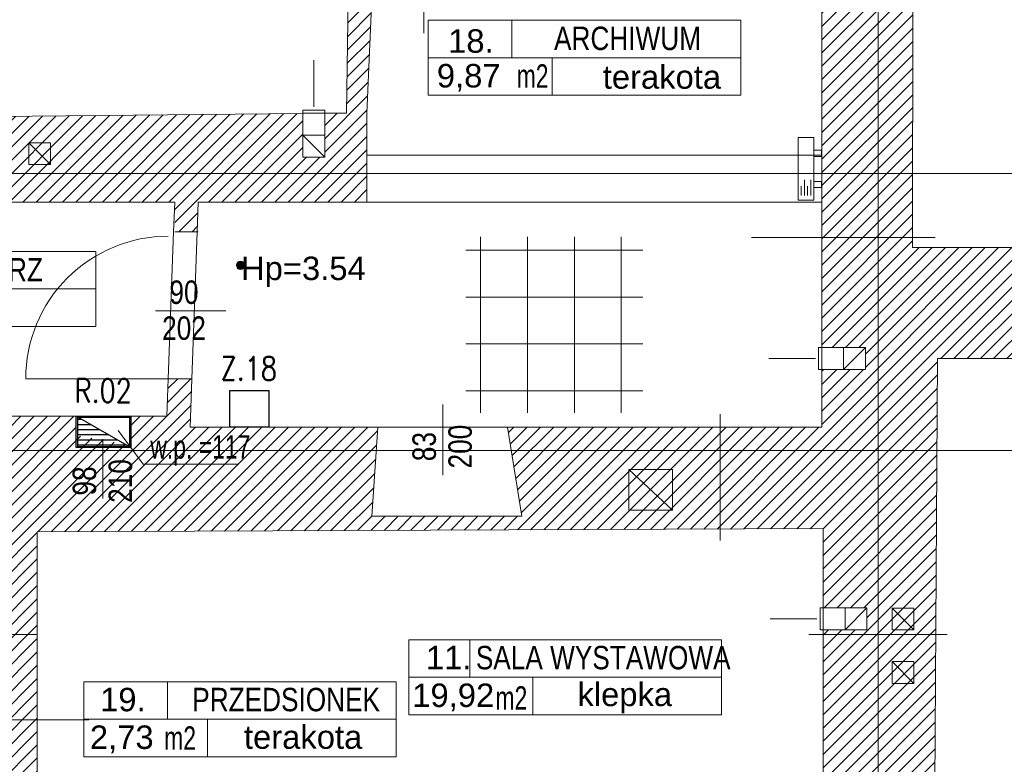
# Model space of a CAD drawing. Header units: millimetres. Extents: x -573548 to 674770, y -184010 to -47794.
# Tile 53 of 181: x 89805 to 96105, y -127262 to -122498. Entities that reach past the tile are written whole.
import ezdxf
from ezdxf.enums import TextEntityAlignment as Align

# ---------------------------------------------------------------- set-up
doc = ezdxf.new("R2010")
doc.units = ezdxf.units.MM
for name, color, linetype, lineweight in [('A.03 RZUT PARTERU_is$0$A-DRZWI_Nr_pióra__9', 8, 'Continuous', 9), ('A.03 RZUT PARTERU_is$0$A-OPISY-2_Nr_pióra__2', 8, 'Continuous', 9), ('A.03 RZUT PARTERU_is$0$A-OPISY-3_Nr_pióra__6', 8, 'Continuous', 9), ('A.03 RZUT PARTERU_is$0$A-WIDOK_Nr_pióra__1', 8, 'Continuous', 9), ('A.03 RZUT PARTERU_is$0$A-WYSOKOSCI_Nr_pióra__7', 8, 'Continuous', 9), ('A.03 RZUT PARTERU_is$0$DIM MALY_Nr_pióra__8', 8, 'Continuous', 9), ('A.03 RZUT PARTERU_is$0$Drawing & Figure_Nr_pióra__18', 8, 'Continuous', 9), ('A.03 RZUT PARTERU_is$0$linia nadproza_Nr_pióra__1', 8, 'Continuous', 9), ('A.03 RZUT PARTERU_is$0$opisy inne_Nr_pióra__1', 8, 'Continuous', 9), ('A.03 RZUT PARTERU_is$0$PARAPET_Nr_pióra__7', 8, 'Continuous', 9), ('A.03 RZUT PARTERU_is$0$podciagi_Nr_pióra__1', 8, 'Continuous', 9), ('A.03 RZUT PARTERU_is$0$POSADZKI_Nr_pióra__18', 8, 'Continuous', 9), ('A.03 RZUT PARTERU_is$0$SCIANY_KONSTR_Nr_pióra__21', 8, 'Continuous', 9), ('A.03 RZUT PARTERU_is$0$Structural - Bearing_Nr_pióra__21', 8, 'Continuous', 9), ('A.03 RZUT PARTERU_is$0$Structural - Grid', 8, 'Continuous', 9), ('A.03 RZUT PARTERU_is$0$Structural - Grid_Nr_pióra__17', 8, 'Continuous', 9), ('A.03 RZUT PARTERU_is$0$WYCIĄG_Nr_pióra__1', 8, 'Continuous', 9), ('BMS_URZĄDZENIA', 30, 'Continuous', 30), ('SAN_Grzejniki CO na rzucie', 7, 'Continuous', 13)]:
    doc.layers.add(name, color=color, linetype=linetype, lineweight=lineweight)
doc.styles.add('A.03 RZUT PARTERU_is$0$STYL_AUTOMATYCZNY_2', font='arial.ttf')
doc.styles.add('A.03 RZUT PARTERU_is$0$STYL_AUTOMATYCZNY_3', font='arial.ttf', dxfattribs={"width": 0.8})
doc.styles.add('A.03 RZUT PARTERU_is$0$STYL_AUTOMATYCZNY_4', font='arial.ttf', dxfattribs={"width": 0.7})
doc.styles.add('SIMPLEX-10', font='simplex.shx', dxfattribs={"width": 0.8, "height": 10})

# ---------------------------------------------------------------- blocks, each defined once
blk = doc.blocks.new('A.03 RZUT PARTERU_is$0$Standardowy znacznik osi')
at = {"layer": 'A.03 RZUT PARTERU_is$0$Structural - Grid_Nr_pióra__17'}
blk.add_line((1000, 0), (17855.4, 0), dxfattribs=at)
at = {"layer": 'A.03 RZUT PARTERU_is$0$Structural - Grid_Nr_pióra__17', "style": 'A.03 RZUT PARTERU_is$0$STYL_AUTOMATYCZNY_2'}
for tag, p in [('AC_MarkerText_1_0', (5, -80)), ('AC_MarkerText_1_1', (19360.4, -80))]:
    blk.add_attdef(tag, text='', height=350, rotation=270, dxfattribs=at).set_placement(p, align=Align.TOP_CENTER)
blk = doc.blocks.new('A.03 RZUT PARTERU_is$0$Standardowy znacznik osi_3')
at = {"layer": 'A.03 RZUT PARTERU_is$0$Structural - Grid_Nr_pióra__17'}
blk.add_line((2962.2, 0), (40906.6, 0), dxfattribs=at)
at = {"layer": 'A.03 RZUT PARTERU_is$0$Structural - Grid_Nr_pióra__17', "style": 'A.03 RZUT PARTERU_is$0$STYL_AUTOMATYCZNY_2'}
for tag, p in [('AC_MarkerText_1_0', (-250, -335)), ('AC_MarkerText_1_1', (44118.7, -335))]:
    blk.add_attdef(tag, text='', height=350, rotation=180, dxfattribs=at).set_placement(p, align=Align.TOP_CENTER)
blk = doc.blocks.new('A.03 RZUT PARTERU_is$0$Standardowy znacznik osi_4')
at = {"layer": 'A.03 RZUT PARTERU_is$0$Structural - Grid_Nr_pióra__17'}
blk.add_line((1000, 0), (42868.7, 0), dxfattribs=at)
at = {"layer": 'A.03 RZUT PARTERU_is$0$Structural - Grid_Nr_pióra__17', "style": 'A.03 RZUT PARTERU_is$0$STYL_AUTOMATYCZNY_2'}
for tag, p in [('AC_MarkerText_1_0', (-250, -335)), ('AC_MarkerText_1_1', (44118.7, -335))]:
    blk.add_attdef(tag, text='', height=350, rotation=180, dxfattribs=at).set_placement(p, align=Align.TOP_CENTER)
blk = doc.blocks.new('A.03 RZUT PARTERU_is')
at = {"layer": 'A.03 RZUT PARTERU_is$0$A-WYSOKOSCI_Nr_pióra__7'}
blk.add_hatch(color=256, dxfattribs=at).paths.add_polyline_path([(746464.4, -99068.7, 1), (746411, -99068.7, 1)])
at = {"layer": 'A.03 RZUT PARTERU_is$0$Drawing & Figure_Nr_pióra__18'}
h = blk.add_hatch(dxfattribs=at)
h.set_pattern_fill('Common_Brick_0004', color=256, style=0, pattern_type=2)
h.set_pattern_definition([(45, (655149.01, 0), (-42.426407, 42.426407), [])])
h.paths.add_polyline_path([(735455.7, -98345.2), (735395.7, -98345.2), (735395.7, -98360.2), (735408.7, -98360.2), (735408.7, -98372.2, -0.371445), (735421.7, -98388.1), (735421.7, -98460.5, 0.436052), (735431.7, -98470.2), (735431.7, -98485.2), (735455.7, -98485.2), (735776.3, -98485.2), (736135, -98343.5), (736135, -98085.2), (737045, -98085.2), (737045, -97887.4), (737050.6, -97887.4), (738195, -97887.4), (738195, -98085.2), (742776.3, -98085.2), (742776.3, -98665.2), (743719.8, -98665.2), (743719.8, -98281.5), (744542.7, -98281.5), (744542.7, -98665.2), (746016.3, -98665.2), (746016.3, -98855.2), (746159.7, -98855.2), (746159.7, -98855), (746166.3, -98665.2), (747246.3, -98665.2), (747246.3, -98365.2), (747246.3, -98095.2), (747282, -97255.2), (747610.7, -97256.4), (750156.3, -97265.2), (750156.3, -98890.5), (750156.3, -99595.2), (750436.3, -99595.2), (750436.3, -99735.2), (750156.3, -99735.2), (750156.3, -100105.2), (749506.3, -100105.2), (748146.3, -100105.2), (748237.5, -100675.2), (747316.3, -100675.2), (747277.5, -100675.2), (747316.3, -100105.2), (746116.3, -100105.2), (746127, -99795.6), (745975, -99795.5), (745966.3, -100035.2), (745736.3, -100035.2), (745736.3, -100220.1), (745386.3, -100158.5), (745386.3, -100035.2), (744686.1, -100035.2), (744686.1, -100035.2), (744686.1, -100011, 0.414287), (744682.1, -100007), (744608, -100007), (744608, -100035.2), (744572.3, -100035.2), (744572.3, -100138.2), (744608, -100138.2), (744608, -100165.2), (744656.3, -100165.2), (744636.3, -100774.1), (744815.5, -100774.1), (744836.8, -100774), (744836.8, -101430.2), (744836.8, -101978.1), (744836.8, -102684), (744826.3, -102684), (744826.3, -102684.1), (743396.3, -102684.1), (743396.3, -102194.7), (743396.3, -102194.7), (743396.3, -102197.7), (743266.3, -102197.7), (743266.3, -102197.5), (742673.3, -102209.9), (742676.3, -102949.1), (743286.3, -102938.9), (743416.3, -102938.9), (743416.3, -102835.5), (744796.3, -102835.5), (744796.3, -103312.4), (744796.3, -104725.5), (744416.3, -104725.5), (744326.3, -105075.5), (744326.3, -105485.5), (744326.3, -105509.5), (744341.3, -105509.5, 0.436052), (744351, -105519.5), (744423.4, -105519.5, -0.371445), (744439.3, -105532.5), (744451.3, -105532.5), (744451.3, -105545.5), (744466.3, -105545.5), (744466.3, -105485.5), (745121.3, -105485.5), (745186.3, -105485.5), (745186.3, -105475.2), (745196.3, -105475.2, -0.334097), (745216.9, -105446.2), (745227.6, -105442, 0.270785), (745273.3, -105390.9), (745285.9, -105390.9), (745285.9, -105340.5), (745515.5, -105275.5), (745515.5, -105005.5), (745512, -104885.5), (745507.4, -104725.5), (745137.4, -104725.5), (745137.4, -103312.4), (745137.4, -101978.1), (745137.4, -101430.2), (745137.4, -100774.2), (749506.3, -100756.7), (750166.3, -100754.1), (750165.2, -101260.5), (750445.2, -101260.5), (750445.2, -101400.5), (750165.2, -101400.5), (750165.2, -101430.2), (750166.3, -103065.3), (750296.3, -103065.3), (750875.7, -103065.5), (750885.5, -101430.2), (750896.1, -99665.5), (751746.1, -99666.9), (751746.2, -98956.9), (750736.3, -98955.2), (750736.2, -98955.2), (750736.3, -98890.5), (750740.7, -96695.2), (750336.3, -96678.8), (750206.3, -96678.8), (750206.3, -97105.2), (747610.7, -97087), (747356.3, -97085.2), (747356.3, -96685.2), (747136, -96684.7), (747116.3, -98095.2), (746976.3, -98096.7), (746976.3, -98096.8), (746976.3, -98352.1), (746976.3, -98376.7), (746836.3, -98376.7), (746836.3, -98098.1), (743436.3, -98133.7), (743436.3, -96675.2), (742765, -96656.2), (742765, -97545.2), (736675, -97565.2), (736675, -96685.2), (736435, -96545.2), (736235, -96545.2), (736005, -96545.2), (735981, -96545.2), (735981, -96560.2, 0.436052), (735971, -96570), (735971, -96642.3, -0.371445), (735958, -96658.2), (735958, -96670.2), (735945, -96670.2), (735945, -96685.2), (736005, -96685.2), (736005, -96800.8), (736005, -97495.2), (735455.7, -97495.2)])
at = {"layer": 'A.03 RZUT PARTERU_is$0$A-DRZWI_Nr_pióra__9'}
for p, q in [((746344.5, -99360.2), (745893.6, -99360.2)), ((747731.3, -99960.6), (747731.3, -100411.6)), ((745557.6, -100180.7), (745557.6, -100561.7)), ((745557.6, -100180.7), (745557.6, -100561.7))]:
    blk.add_line(p, q, dxfattribs=at)
blk.add_lwpolyline([(745975, -99795.5), (745063, -99795.5, -0.41431), (745975.3, -98883.5)], format="xyb", dxfattribs=at)
at = {"layer": 'A.03 RZUT PARTERU_is$0$A-OPISY-3_Nr_pióra__6'}
for p, q in [((748174.4, -97501.3), (748174.4, -97741.3)), ((747638.3, -97741.3), (749638.2, -97741.3)), ((748431.2, -97741.3), (748431.2, -97981.3)), ((743511, -99220.3), (745510.9, -99220.3)), ((747903.8, -101465.1), (747903.8, -101705.2)), ((745970.4, -101733.4), (745970.4, -101973.5)), ((747515.2, -101705.2), (749515.2, -101705.2)), ((748308.2, -101705.2), (748308.2, -101945.2)), ((745467.5, -101978.1), (744645, -101978.1)), ((745434.3, -101973.4), (747434.3, -101973.4)), ((746227.3, -101973.5), (746227.3, -102213.4))]:
    blk.add_line(p, q, dxfattribs=at)
for points in [[(747638.3, -97981.3), (747638.3, -97501.3), (749638.2, -97501.3), (749638.2, -97981.3)], [(743511, -99460.3), (743511, -98980.2), (745510.9, -98980.2), (745510.9, -99460.3)], [(747515.2, -101945.2), (747515.2, -101465.2), (749515.2, -101465.2), (749515.2, -101945.2)], [(745434.3, -102213.4), (745434.3, -101733.4), (747434.3, -101733.4), (747434.3, -102213.4)]]:
    blk.add_lwpolyline(points, close=True, dxfattribs=at)
at = {"layer": 'A.03 RZUT PARTERU_is$0$A-WIDOK_Nr_pióra__1'}
for p, q in [((746836.3, -98236.7), (746976.3, -98236.7)), ((746836.3, -98236.7), (746976.3, -98376.7)), ((745082.4, -98285.1), (745222.4, -98425.1)), ((750296.3, -99735.2), (750296.3, -99595.2)), ((750296.3, -99735.2), (750436.3, -99595.2)), ((748921.9, -100376.3), (749201.9, -100636.3)), ((750305.2, -101400.5), (750305.2, -101260.5)), ((750305.2, -101400.5), (750445.2, -101260.5)), ((750746.3, -101401.7), (750606.3, -101261.7)), ((750746.3, -101744.6), (750606.3, -101604.6))]:
    blk.add_line(p, q, dxfattribs=at)
at = {"layer": 'A.03 RZUT PARTERU_is$0$A-WYSOKOSCI_Nr_pióra__7'}
blk.add_circle((746437.7, -99068.7), 26.7, dxfattribs=at)
at = {"layer": 'A.03 RZUT PARTERU_is$0$DIM MALY_Nr_pióra__8'}
for p, q in [((747610.7, -97018.8), (747610.7, -97583.4)), ((750881.8, -98890.5), (749706.3, -98890.5)), ((749506.3, -100021.3), (749506.3, -100830.4)), ((744731.3, -101430.2), (745137.4, -101430.2)), ((750072.6, -101430.2), (750958.1, -101430.2))]:
    blk.add_line(p, q, dxfattribs=at)
at = {"layer": 'A.03 RZUT PARTERU_is$0$linia nadproza_Nr_pióra__1'}
for p, q in [((746009.4, -98855), (745975, -99795.5)), ((746159.7, -98855), (746127, -99795.6))]:
    blk.add_line(p, q, dxfattribs=at)
at = {"layer": 'A.03 RZUT PARTERU_is$0$PARAPET_Nr_pióra__7'}
for p, q in [((745814.2, -100341.9), (745655.2, -100125.4)), ((746427.8, -100341.9), (745814.2, -100341.9))]:
    blk.add_line(p, q, dxfattribs=at)
at = {"layer": 'A.03 RZUT PARTERU_is$0$podciagi_Nr_pióra__1'}
for p, q in [((747245.6, -98365.2), (750156.3, -98365.2)), ((747245.6, -98665.2), (750156.3, -98665.2)), ((747316.3, -100105.2), (748146.3, -100105.2))]:
    blk.add_line(p, q, dxfattribs=at)
at = {"layer": 'A.03 RZUT PARTERU_is$0$POSADZKI_Nr_pióra__18'}
for p, q in [((747973.7, -98886.9), (747973.7, -100013.8)), ((748273.7, -98886.9), (748273.7, -100013.8)), ((748573.7, -98886.9), (748573.7, -100013.8)), ((748873.7, -98886.9), (748873.7, -100013.8)), ((747878.7, -98972.8), (749011.6, -98972.8)), ((747878.7, -99272.8), (749011.6, -99272.8)), ((747878.7, -99572.8), (749011.6, -99572.8)), ((747878.7, -99872.8), (749011.6, -99872.8))]:
    blk.add_line(p, q, dxfattribs=at)
at = {"layer": 'A.03 RZUT PARTERU_is$0$SCIANY_KONSTR_Nr_pióra__21'}
for p, q in [((746836.3, -98376.7), (746836.3, -98096.7)), ((746976.3, -98376.7), (746976.3, -98096.7)), ((745082.4, -98285.1), (745222.4, -98285.1)), ((745082.4, -98425.1), (745082.4, -98285.1)), ((745222.4, -98425.1), (745222.4, -98285.1)), ((746836.3, -98376.7), (746976.3, -98376.7)), ((745082.4, -98425.1), (745222.4, -98425.1)), ((750436.3, -99595.2), (750156.3, -99595.2)), ((750436.3, -99735.2), (750436.3, -99595.2)), ((750436.3, -99735.2), (750156.3, -99735.2)), ((745386.3, -100035.2), (745386.3, -100235.2)), ((745736.3, -100035.2), (745736.3, -100235.2)), ((745386.3, -100235.2), (745736.3, -100235.2)), ((749201.9, -100376.3), (748921.9, -100376.3)), ((748921.9, -100376.3), (748921.9, -100636.3)), ((749201.9, -100636.3), (749201.9, -100376.3)), ((748921.9, -100636.3), (749201.9, -100636.3)), ((747277.5, -100675.2), (748237.5, -100675.2)), ((750445.2, -101260.5), (750165.2, -101260.5)), ((750445.2, -101400.5), (750445.2, -101260.5)), ((750606.3, -101261.7), (750606.3, -101401.7)), ((750606.3, -101261.7), (750746.3, -101261.7)), ((750746.3, -101401.7), (750746.3, -101261.7)), ((750445.2, -101400.5), (750165.2, -101400.5)), ((750606.3, -101401.7), (750746.3, -101401.7)), ((750606.3, -101604.6), (750606.3, -101744.6)), ((750606.3, -101604.6), (750746.3, -101604.6)), ((750746.3, -101744.6), (750746.3, -101604.6)), ((750606.3, -101744.6), (750746.3, -101744.6))]:
    blk.add_line(p, q, dxfattribs=at)
at = {"layer": 'A.03 RZUT PARTERU_is$0$Structural - Bearing_Nr_pióra__21'}
for p, q in [((747136, -96684.7), (747116.3, -98095.2)), ((750740.7, -96695.2), (750736.2, -98955.2)), ((747282, -97255.2), (747246.3, -98095.2)), ((750156.3, -97265.2), (750156.3, -99595.2)), ((743436.3, -98133.7), (746836.3, -98098.1)), ((746976.3, -98096.7), (747116.3, -98095.2)), ((747246.3, -98665.2), (747246.3, -98095.2)), ((746016.3, -98665.2), (744542.7, -98665.2)), ((746016.3, -98665.2), (746009.4, -98855)), ((746166.3, -98665.2), (746159.7, -98855)), ((746166.3, -98665.2), (747246.3, -98665.2)), ((746166.3, -98855.2), (746016.3, -98855.2)), ((751746.2, -98956.9), (750736.3, -98955.2)), ((750875.7, -103065.5), (750896.1, -99665.5)), ((751746.1, -99666.9), (750896.1, -99665.5)), ((750156.3, -99735.2), (750156.3, -100105.2)), ((745975, -99795.5), (745966.3, -100035.2)), ((746127, -99795.6), (745975, -99795.5)), ((746127, -99795.6), (746116.3, -100105.2)), ((744656.1, -100035.2), (745386.3, -100035.2)), ((745386.3, -100035.2), (745736.3, -100035.2)), ((745736.3, -100035.2), (745966.3, -100035.2)), ((747316.3, -100105.2), (746116.3, -100105.2)), ((747316.3, -100105.2), (747277.5, -100675.2)), ((748146.3, -100105.2), (748237.5, -100675.2)), ((750156.3, -100105.2), (748146.3, -100105.2)), ((747316.3, -100675.2), (748237.5, -100675.2)), ((745137.4, -100774.2), (750166.3, -100754.1)), ((745137.4, -100774.2), (745137.4, -104725.5)), ((750166.3, -100754.1), (750165.2, -101260.5)), ((750165.2, -101400.5), (750166.3, -103065.3))]:
    blk.add_line(p, q, dxfattribs=at)
at = {"layer": 'A.03 RZUT PARTERU_is$0$WYCIĄG_Nr_pióra__1'}
for points in [[(746906.3, -98056), (746906.3, -97905.4), (746906.3, -97757.6)], [(750115.6, -99665.2), (749964.9, -99665.2), (749817.2, -99665.2)], [(750124.4, -101330.5), (749973.8, -101330.5), (749826, -101330.5)]]:
    blk.add_lwpolyline(points, dxfattribs=at)
for points in [[(746836.3, -98076.8), (746836.3, -98096.8), (746976.3, -98096.8), (746976.3, -98076.8)], [(750136.3, -99735.2), (750156.3, -99735.2), (750156.3, -99595.2), (750136.3, -99595.2)], [(750145.2, -101400.5), (750165.2, -101400.5), (750165.2, -101260.5), (750145.2, -101260.5)]]:
    blk.add_lwpolyline(points, close=True, dxfattribs=at)
at = {"layer": 'A.03 RZUT PARTERU_is$0$Structural - Grid', "zscale": 1000}
for name, p, rotation in [('A.03 RZUT PARTERU_is$0$Standardowy znacznik osi', (750516.3, -108395.1), 90), ('A.03 RZUT PARTERU_is$0$Standardowy znacznik osi_4', (776832.4, -98482.5), 180), ('A.03 RZUT PARTERU_is$0$Standardowy znacznik osi_3', (776832.4, -100254.9), 180)]:
    blk.add_blockref(name, p, dxfattribs=dict(at, rotation=rotation))
at = {"layer": 'A.03 RZUT PARTERU_is$0$A-OPISY-2_Nr_pióra__2', "char_height": 150}
for s, insert, attachment_point, style in [('\\A1;{\\pql;\\fArial|b0|i0|c238|p0;\\W1.000000;18.}', (747765.8, -97711.6), 7, 'A.03 RZUT PARTERU_is$0$STYL_AUTOMATYCZNY_2'), ('\\A1;{\\pql;\\fArial|b0|i0|c238|p0;\\W0.800000;ARCHIWUM}', (748443.5, -97694.6), 7, 'A.03 RZUT PARTERU_is$0$STYL_AUTOMATYCZNY_3'), ('\\A1;{\\pql;\\fArial|b0|i0|c238|p0;\\W1.000000;9,87}', (747693.7, -97959.5), 7, 'A.03 RZUT PARTERU_is$0$STYL_AUTOMATYCZNY_2'), ('\\A1;{\\pqr;\\fArial|b0|i0|c238|p0;\\W0.700000;m2}', (748408.1, -97783.5), 3, 'A.03 RZUT PARTERU_is$0$STYL_AUTOMATYCZNY_4'), ('\\A1;{\\pql;\\fArial|b0|i0|c238|p0;\\W1.000000;terakota}', (748755.2, -97941.9), 7, 'A.03 RZUT PARTERU_is$0$STYL_AUTOMATYCZNY_2'), ('\\A1;{\\pql;\\fArial|b0|i0|c238|p0;\\W0.800000;KORYTARZ}', (744261, -99174.6), 7, 'A.03 RZUT PARTERU_is$0$STYL_AUTOMATYCZNY_3'), ('\\A1;{\\pql;\\fArial|b0|i0|c238|p0;\\W1.000000;11.}', (747623.7, -101653.7), 7, 'A.03 RZUT PARTERU_is$0$STYL_AUTOMATYCZNY_2'), ('\\A1;{\\pql;\\fArial|b0|i0|c238|p0;\\W0.800000;SALA WYSTAWOWA}', (747943.1, -101656.2), 7, 'A.03 RZUT PARTERU_is$0$STYL_AUTOMATYCZNY_3'), ('\\A1;{\\pql;\\fArial|b0|i0|c238|p0;\\W1.000000;19.}', (745539.3, -101924.5), 7, 'A.03 RZUT PARTERU_is$0$STYL_AUTOMATYCZNY_2'), ('\\A1;{\\pql;\\fArial|b0|i0|c238|p0;\\W0.800000;PRZEDSIONEK}', (746128.7, -101924.5), 7, 'A.03 RZUT PARTERU_is$0$STYL_AUTOMATYCZNY_3'), ('\\A1;{\\pql;\\fArial|b0|i0|c238|p0;\\W1.000000;19,92}', (747536.4, -101922.9), 7, 'A.03 RZUT PARTERU_is$0$STYL_AUTOMATYCZNY_2'), ('\\A1;{\\pqr;\\fArial|b0|i0|c238|p0;\\W0.700000;m2}', (748272.4, -101762.3), 3, 'A.03 RZUT PARTERU_is$0$STYL_AUTOMATYCZNY_4'), ('\\A1;{\\pql;\\fArial|b0|i0|c238|p0;\\W1.000000;klepka}', (748593.2, -101934.6), 7, 'A.03 RZUT PARTERU_is$0$STYL_AUTOMATYCZNY_2'), ('\\A1;{\\pql;\\fArial|b0|i0|c238|p0;\\W1.000000;2,73}', (745473.8, -102191.1), 7, 'A.03 RZUT PARTERU_is$0$STYL_AUTOMATYCZNY_2'), ('\\A1;{\\pqr;\\fArial|b0|i0|c238|p0;\\W0.700000;m2}', (746152.8, -102018.7), 3, 'A.03 RZUT PARTERU_is$0$STYL_AUTOMATYCZNY_4'), ('\\A1;{\\pql;\\fArial|b0|i0|c238|p0;\\W1.000000;terakota}', (746459.6, -102164.4), 7, 'A.03 RZUT PARTERU_is$0$STYL_AUTOMATYCZNY_2')]:
    blk.add_mtext(s, dxfattribs=dict(at, insert=insert, attachment_point=attachment_point, style=style))
at = {"layer": 'A.03 RZUT PARTERU_is$0$A-WYSOKOSCI_Nr_pióra__7', "insert": (746839.7, -99111.4), "char_height": 150, "attachment_point": 5, "style": 'A.03 RZUT PARTERU_is$0$STYL_AUTOMATYCZNY_2'}
blk.add_mtext('\\A1;{\\pqc;\\fArial|b0|i0|c238|p0;\\W1.000000;Hp=3.54}', dxfattribs=at)
at = {"layer": 'A.03 RZUT PARTERU_is$0$opisy inne_Nr_pióra__1', "char_height": 150, "attachment_point": 5, "style": 'A.03 RZUT PARTERU_is$0$STYL_AUTOMATYCZNY_3'}
for s, insert in [('\\A1;{\\pqc;\\fArial|b0|i0|c238|p0;\\W0.800000;90}', (746076, -99242.5)), ('\\A1;{\\pqc;\\fArial|b0|i0|c238|p0;\\W0.800000;202}', (746076, -99472.3))]:
    blk.add_mtext(s, dxfattribs=dict(at, insert=insert))
at = {"layer": 'A.03 RZUT PARTERU_is$0$opisy inne_Nr_pióra__1', "char_height": 150, "attachment_point": 5, "rotation": 90, "style": 'A.03 RZUT PARTERU_is$0$STYL_AUTOMATYCZNY_3'}
for s, insert in [('\\A1;{\\pqc;\\fArial|b0|i0|c238|p0;\\W0.800000;83}', (747613.6, -100229.1)), ('\\A1;{\\pqc;\\fArial|b0|i0|c238|p0;\\W0.800000;200}', (747843.4, -100229.1)), ('\\A1;{\\pqc;\\fArial|b0|i0|c238|p0;\\W0.800000;210}', (745669.6, -100449.2)), ('\\A1;{\\pqc;\\fArial|b0|i0|c238|p0;\\W0.800000;98}', (745439.8, -100449.2))]:
    blk.add_mtext(s, dxfattribs=dict(at, insert=insert))
at = {"layer": 'A.03 RZUT PARTERU_is$0$PARAPET_Nr_pióra__7', "insert": (745860.4, -100351.4), "char_height": 150, "attachment_point": 7, "style": 'A.03 RZUT PARTERU_is$0$STYL_AUTOMATYCZNY_4'}
blk.add_mtext('\\A1;{\\pql;\\fArial|b0|i0|c238|p0;\\W0.700000;w.p. =117}', dxfattribs=at)

msp = doc.modelspace()

# ---------------------------------------------------------------- linework, layer by layer
at = {"color": 10}
for p, q in [((90166.678, -125235.218), (90166.678, -125035.218)), ((90166.678, -125235.218), (90166.678, -125035.218)), ((90166.678, -125035.218), (90516.678, -125035.218)), ((90507.211, -125229.808), (90176.145, -125040.628)), ((90176.145, -125229.808), (90176.145, -125040.628)), ((90176.145, -125040.628), (90507.211, -125040.628)), ((90507.211, -125040.628), (90507.211, -125229.808)), ((90516.678, -125035.218), (90516.678, -125235.218)), ((90203.42, -125056.213), (90176.145, -125056.213)), ((90260.633, -125088.906), (90176.145, -125088.906)), ((90317.846, -125121.599), (90176.145, -125121.599)), ((90375.058, -125154.292), (90176.145, -125154.292)), ((90432.271, -125186.985), (90176.145, -125186.985)), ((90489.483, -125219.678), (90176.145, -125219.678)), ((90507.211, -125229.808), (90176.145, -125229.808)), ((90516.678, -125235.218), (90166.678, -125235.218)), ((90516.678, -125235.218), (90166.678, -125235.218))]:
    msp.add_line(p, q, dxfattribs=at)
at = {"layer": 'BMS_URZĄDZENIA'}
msp.add_lwpolyline([(91148.725, -124870.304), (91399.989, -124870.304), (91399.989, -125105.218), (91148.725, -125105.218)], close=True, dxfattribs=at)
at = {"layer": 'SAN_Grzejniki CO na rzucie', "color": 150}
for p, q in [((94826, -123622.385), (94826, -123522.385)), ((94866, -123622.385), (94866, -123522.385)), ((94806, -123622.385), (94806, -123562.385)), ((94846, -123622.385), (94846, -123562.385))]:
    msp.add_line(p, q, dxfattribs=at)
for points in [[(94786, -123252.385), (94786, -123652.385), (94886, -123652.385), (94886, -123252.385), (94786, -123252.385)], [(94886, -123332.385), (94936, -123332.385), (94936, -123372.385), (94886, -123372.385)], [(94886, -123532.385), (94936, -123532.385), (94936, -123572.385), (94886, -123572.385)]]:
    msp.add_lwpolyline(points, dxfattribs=at)

# ---------------------------------------------------------------- block references
at = {"color": 150}
msp.add_blockref('A.03 RZUT PARTERU_is', (-655219.604, -25000), dxfattribs=at)

# ---------------------------------------------------------------- texts
at = {"layer": 'BMS_URZĄDZENIA', "color": 10, "lineweight": 30, "style": 'SIMPLEX-10', "width": 0.8}
msp.add_text('R.02', height=150, rotation=360, dxfattribs=at).set_placement((90157.389, -124946.401))
at = {"layer": 'BMS_URZĄDZENIA', "lineweight": 30, "insert": (91270.863, -124729.879), "char_height": 150, "width": 609.56559, "attachment_point": 5, "style": 'SIMPLEX-10'}
msp.add_mtext('Z.18', dxfattribs=at)

doc.saveas('drawing.dxf')
